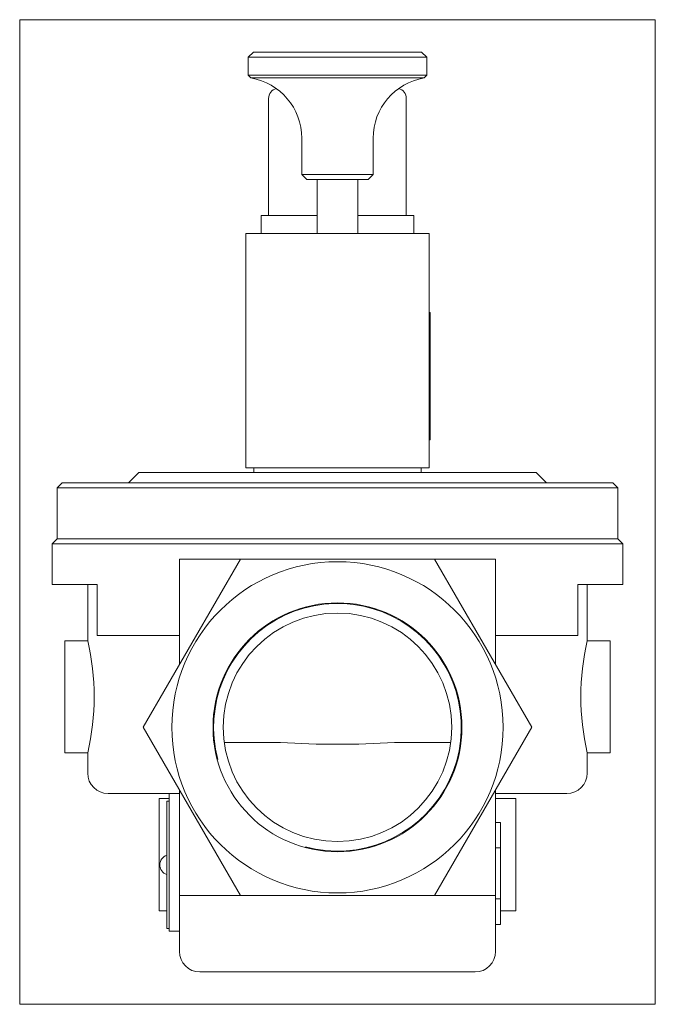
# Model space of a CAD drawing. Extents: x 88 to 212, y 9 to 202.
import ezdxf
from ezdxf.xclip import XClip

# ---------------------------------------------------------------- set-up
doc = ezdxf.new("R2010")
doc.units = 0
doc.header["$LTSCALE"] = 25.4
doc.header["$MEASUREMENT"] = 0
doc.header["$XCLIPFRAME"] = 2
doc.layers.get('0').update_dxf_attribs({"linetype": 'CONTINUOUS'})
for name, color, linetype in [('K-006GOT_', 7, 'CONTINUOUS'), ('NALEPKA_35X25', 7, 'CONTINUOUS'), ('OBUDOWA', 7, 'CONTINUOUS'), ('T-026', 7, 'CONTINUOUS'), ('USZCZELKA', 7, 'CONTINUOUS'), ('WA_020_01_01BEZ_', 7, 'CONTINUOUS'), ('WA_102_01_00_005', 7, 'CONTINUOUS'), ('WA_102_01_00_011', 7, 'CONTINUOUS'), ('WA_102_01_00_013', 7, 'CONTINUOUS'), ('WA_102_01_00_014', 7, 'CONTINUOUS')]:
    doc.layers.add(name, color=color, linetype=linetype)

# ---------------------------------------------------------------- blocks, each defined once
blk = doc.blocks.new('SE1')
at = {"layer": 'K-006GOT_', "color": 7, "linetype": 'CONTINUOUS', "lineweight": 0}
blk.add_arc((117.18, 36.07), 2, 108.8769, 251.1231, dxfattribs=at)
at = {"layer": 'NALEPKA_35X25', "color": 7, "linetype": 'CONTINUOUS', "lineweight": 0}
for p, q in [((168.23, 144.47), (168.03, 144.47)), ((168.23, 144.47), (168.23, 142.47)), ((168.23, 142.47), (168.23, 121.47)), ((168.23, 121.47), (168.23, 119.47)), ((168.23, 119.47), (168.03, 119.47))]:
    blk.add_line(p, q, dxfattribs=at)
at = {"layer": 'OBUDOWA', "color": 7, "linetype": 'CONTINUOUS', "lineweight": 0}
for p, q in [((136.53, 163.47), (136.53, 186.47)), ((163.53, 186.47), (163.53, 163.47))]:
    blk.add_line(p, q, dxfattribs=at)
for centre, start, end in [((138.53, 186.47), 104.3434, 180), ((161.53, 186.47), 0, 75.6566)]:
    blk.add_arc(centre, 2, start, end, dxfattribs=at)
at = {"layer": 'T-026', "color": 7, "linetype": 'CONTINUOUS', "lineweight": 0}
for p, q in [((116.53, 48.57), (117.03, 48.57)), ((116.53, 47.57), (116.53, 48.57)), ((116.53, 24.57), (116.53, 47.57)), ((116.53, 23.57), (116.53, 24.57)), ((116.53, 23.57), (117.03, 23.57))]:
    blk.add_line(p, q, dxfattribs=at)
at = {"layer": 'USZCZELKA', "color": 7, "linetype": 'CONTINUOUS', "lineweight": 0}
for p, q in [((135.03, 163.47), (135.03, 159.97)), ((135.03, 163.47), (138.53, 163.47)), ((138.53, 163.47), (146.03, 163.47)), ((154.03, 163.47), (161.53, 163.47)), ((161.53, 163.47), (165.03, 163.47)), ((165.03, 163.47), (165.03, 159.97))]:
    blk.add_line(p, q, dxfattribs=at)
at = {"layer": 'WA_020_01_01BEZ_', "color": 7, "linetype": 'CONTINUOUS', "lineweight": 0}
for p, q in [((95.03, 100.07), (94.03, 99.07)), ((94.03, 99.07), (94.03, 91.07)), ((94.03, 99.07), (206.03, 99.07)), ((205.03, 100.07), (95.03, 100.07)), ((206.03, 99.07), (205.03, 100.07)), ((206.03, 91.07), (206.03, 99.07)), ((111.93, 63.07), (130.98, 96.07)), ((130.98, 96.07), (119.03, 96.07)), ((119.03, 96.07), (119.03, 75.37)), ((130.98, 96.07), (169.09, 96.07)), ((181.03, 96.07), (169.09, 96.07)), ((169.09, 96.07), (188.14, 63.07)), ((181.03, 75.37), (181.03, 96.07)), ((94.03, 91.07), (102.87, 91.07)), ((101.03, 91.07), (101.03, 80.04)), ((102.87, 81.07), (102.87, 91.07)), ((206.03, 91.07), (197.2, 91.07)), ((197.2, 81.07), (197.2, 91.07)), ((199.03, 80.07), (199.03, 91.07)), ((101.04, 80.07), (96.53, 80.07)), ((96.53, 80.07), (96.53, 58.07)), ((119.03, 81.07), (102.87, 81.07)), ((181.03, 81.07), (197.2, 81.07)), ((203.53, 80.07), (199.03, 80.07)), ((203.53, 80.07), (203.53, 58.07)), ((130.98, 30.07), (111.93, 63.07)), ((188.14, 63.07), (169.09, 30.07)), ((138.85, 60.07), (127.81, 60.07)), ((172.26, 60.07), (161.22, 60.07)), ((96.53, 58.07), (101.03, 58.07)), ((101.03, 58.07), (101.03, 54.07)), ((199.03, 54.07), (199.03, 58.09)), ((199.03, 58.07), (203.53, 58.07)), ((119.03, 50.76), (119.03, 30.07)), ((181.03, 30.07), (181.03, 50.76)), ((105.03, 50.07), (117.03, 50.07)), ((117.03, 49.07), (115.03, 49.07)), ((115.03, 49.07), (115.03, 27.07)), ((117.03, 50.07), (119.03, 50.07)), ((117.03, 50.07), (117.03, 23.07)), ((181.03, 50.07), (195.03, 50.07)), ((185.03, 49.07), (181.03, 49.07)), ((185.03, 27.07), (185.03, 49.07)), ((182.03, 44.4), (181.03, 44.4)), ((182.03, 39.4), (182.03, 44.4)), ((182.03, 39.4), (181.03, 39.4)), ((182.03, 29.4), (182.03, 39.4)), ((119.03, 30.07), (119.03, 19.07)), ((119.03, 30.07), (130.98, 30.07)), ((169.09, 30.07), (130.98, 30.07)), ((169.09, 30.07), (181.03, 30.07)), ((181.03, 19.07), (181.03, 30.07)), ((182.03, 29.4), (181.03, 29.4)), ((182.03, 24.4), (182.03, 29.4)), ((115.03, 27.07), (116.53, 27.07)), ((182.03, 27.07), (185.03, 27.07)), ((182.03, 24.4), (181.03, 24.4)), ((117.03, 23.07), (119.03, 23.07)), ((123.03, 15.07), (177.03, 15.07))]:
    blk.add_line(p, q, dxfattribs=at)
for radius in [32.5, 24.42, 22.42]:
    blk.add_circle((150.03, 63.07), radius, dxfattribs=at)
for centre, radius, start, end in [((150.03, 63.07), 24.3, 255, 195), ((53.26, 69.07), 49.03, 347.0343, 12.9657), ((246.81, 69.07), 49.03, 167.0343, 192.9657), ((150.03, 257.76), 198.01, 266.7618, 273.2382), ((105.03, 54.07), 4, 180, 270), ((195.03, 54.07), 4, 270, 360), ((123.03, 19.07), 4, 180, 270), ((177.03, 19.07), 4, 270, 360)]:
    blk.add_arc(centre, radius, start, end, dxfattribs=at)
at = {"layer": 'WA_102_01_00_005', "color": 7, "linetype": 'CONTINUOUS', "lineweight": 0}
for p, q in [((146.03, 159.97), (146.03, 170.57)), ((154.03, 159.97), (154.03, 170.57))]:
    blk.add_line(p, q, dxfattribs=at)
at = {"layer": 'WA_102_01_00_011', "color": 7, "linetype": 'CONTINUOUS', "lineweight": 0}
for p, q in [((133.53, 195.57), (132.53, 194.57)), ((166.53, 195.57), (133.53, 195.57)), ((167.53, 194.57), (166.53, 195.57)), ((132.53, 194.57), (167.53, 194.57)), ((132.53, 194.57), (132.53, 191.06)), ((167.53, 191.06), (167.53, 194.57)), ((167.53, 191.06), (132.53, 191.06)), ((132.53, 191.06), (133.01, 190.5)), ((133.01, 190.5), (167.06, 190.5)), ((167.06, 190.5), (167.53, 191.06)), ((143.03, 178.66), (143.03, 171.57)), ((157.03, 171.57), (157.03, 178.66)), ((157.03, 171.57), (143.03, 171.57)), ((143.03, 171.57), (144.03, 170.57)), ((144.03, 170.57), (156.03, 170.57)), ((156.03, 170.57), (157.03, 171.57))]:
    blk.add_line(p, q, dxfattribs=at)
for centre, start, end in [((131.03, 178.66), 0, 80.5333), ((169.03, 178.66), 99.4667, 180)]:
    blk.add_arc(centre, 12, start, end, dxfattribs=at)
at = {"layer": 'WA_102_01_00_013', "color": 7, "linetype": 'CONTINUOUS', "lineweight": 0}
for p, q in [((132.03, 159.97), (168.03, 159.97)), ((132.03, 159.97), (132.03, 113.97)), ((168.03, 159.97), (168.03, 113.97)), ((168.03, 113.97), (132.03, 113.97)), ((133.63, 113.97), (133.63, 113.07)), ((166.43, 113.07), (166.43, 113.97))]:
    blk.add_line(p, q, dxfattribs=at)
at = {"layer": 'WA_102_01_00_014', "color": 7, "linetype": 'CONTINUOUS', "lineweight": 0}
for p, q in [((111.03, 113.07), (109.03, 111.07)), ((111.03, 113.07), (189.03, 113.07)), ((191.03, 111.07), (189.03, 113.07)), ((96.03, 111.07), (95.03, 110.07)), ((204.03, 111.07), (96.03, 111.07)), ((205.03, 110.07), (204.03, 111.07)), ((95.03, 110.07), (95.03, 100.07)), ((95.03, 110.07), (205.03, 110.07)), ((205.03, 100.07), (205.03, 110.07)), ((205.03, 100.07), (95.03, 100.07))]:
    blk.add_line(p, q, dxfattribs=at)

msp = doc.modelspace()

# ---------------------------------------------------------------- block references
at = {"color": 0, "lineweight": 0}
ref = msp.add_blockref('SE1', (0, 0), dxfattribs=at)
XClip(ref).set_block_clipping_path([(87.6847000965, 8.7182105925), (212.3847035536, 201.9182113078)])
ref.dxf.unprotected_set("ltscale", 0)

doc.saveas('drawing.dxf')
